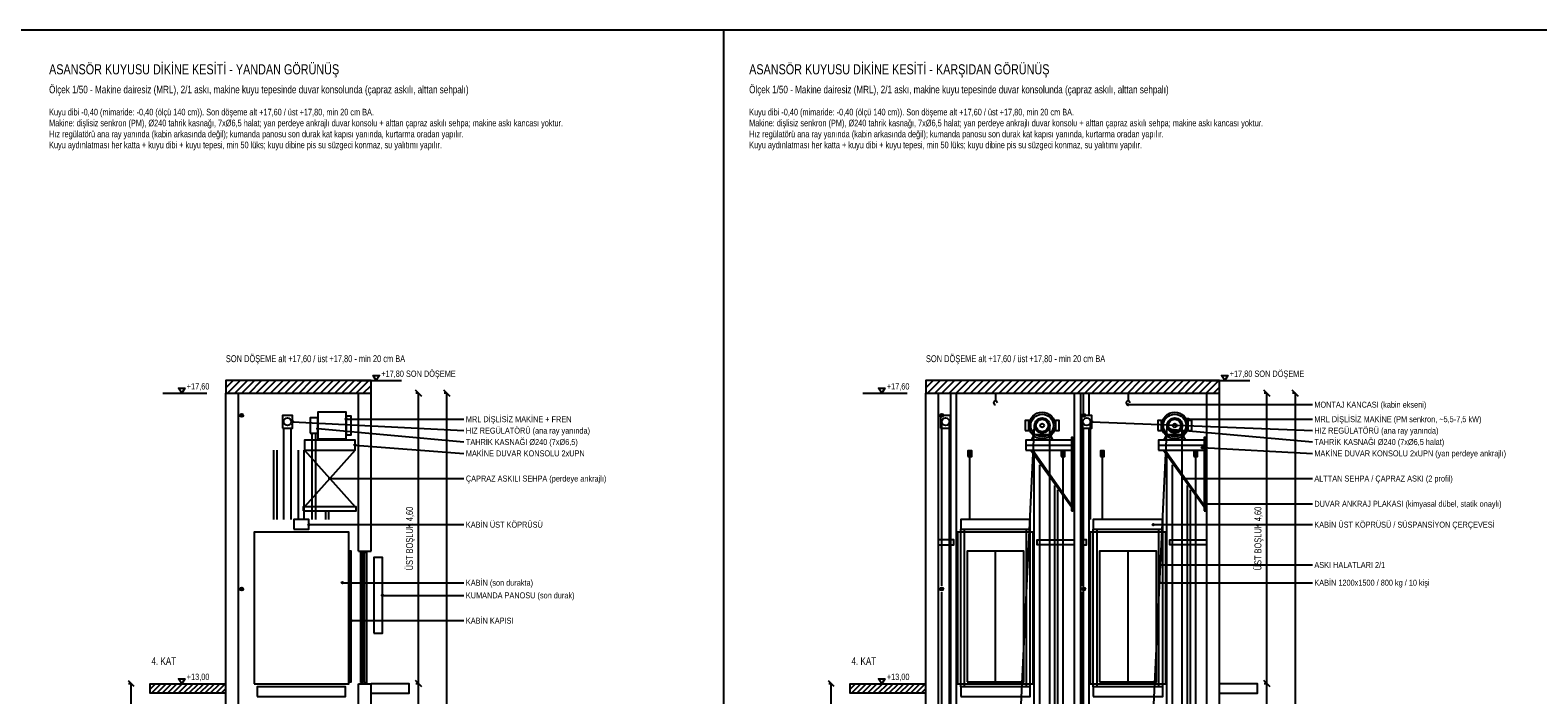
# Model space of a CAD drawing. Header units: centimetres. Extents: x 0 to 13360, y -30 to 2970.
# Tile 16 of 27: x 8847 to 11235, y 1918 to 2970. Entities that reach past the tile are written whole.
import ezdxf
from ezdxf.enums import TextEntityAlignment as Align

# ---------------------------------------------------------------- set-up
doc = ezdxf.new("R2010")
doc.units = ezdxf.units.CM
for name, color, linetype in [('ASN-BASLIK', 5, 'Continuous'), ('ASN-CERCEVE', 7, 'Continuous'), ('ASN-DUVAR', 7, 'Continuous'), ('ASN-ELEKTRIK', 3, 'Continuous'), ('ASN-HALAT', 6, 'Continuous'), ('ASN-KABIN', 5, 'Continuous'), ('ASN-KAPI', 3, 'Continuous'), ('ASN-KOT', 2, 'Continuous'), ('ASN-MOTOR', 6, 'Continuous'), ('ASN-OLCU', 3, 'Continuous'), ('ASN-RAY', 1, 'Continuous'), ('ASN-TARAMA', 8, 'Continuous'), ('ASN-UYARI', 1, 'Continuous'), ('ASN-YAZI', 4, 'Continuous')]:
    doc.layers.add(name, color=color, linetype=linetype)

msp = doc.modelspace()

# ---------------------------------------------------------------- linework, layer by layer
at = {"layer": 'ASN-CERCEVE'}
msp.add_line((9946, 0), (9946, 2970), dxfattribs=at)
for points in [[(0, 0), (13359.9, 0), (13359.9, 2970), (0, 2970)], [(100, 0), (13334.9, 0), (13334.9, 2970), (100, 2970)]]:
    msp.add_lwpolyline(points, close=True, dxfattribs=at)
at = {"layer": 'ASN-DUVAR'}
for p, q in [((9157.4, 595), (9157.4, 2395)), ((9177.4, 595), (9177.4, 2395)), ((9367.4, 2145), (9367.4, 2395)), ((9387.4, 2145), (9387.4, 2395)), ((10266, 595), (10266, 2395)), ((10286, 595), (10286, 2395)), ((10501, 595), (10501, 2395)), ((10511, 595), (10511, 2395)), ((10711, 595), (10711, 2395)), ((10731, 595), (10731, 2395)), ((9367.4, 2145), (9387.4, 2145)), ((9367.4, 1845), (9367.4, 1935)), ((9367.4, 1935), (9387.4, 1935)), ((9387.4, 1845), (9387.4, 1935))]:
    msp.add_line(p, q, dxfattribs=at)
for points in [[(9157.4, 2395), (9387.4, 2395), (9387.4, 2415), (9157.4, 2415)], [(10266, 2395), (10731, 2395), (10731, 2415), (10266, 2415)]]:
    msp.add_lwpolyline(points, close=True, dxfattribs=at)
for points in [[(9157.4, 1920), (9037.4, 1920), (9037.4, 1935), (9157.4, 1935)], [(9387.4, 1920), (9447.4, 1920), (9447.4, 1935), (9387.4, 1935)], [(10266, 1920), (10146, 1920), (10146, 1935), (10266, 1935)], [(10731, 1920), (10791, 1920), (10791, 1935), (10731, 1935)]]:
    msp.add_lwpolyline(points, dxfattribs=at)
at = {"layer": 'ASN-ELEKTRIK'}
for p, q in [((9180.7, 2358.3), (9184.1, 2361.7)), ((9180.7, 2361.7), (9184.1, 2358.3)), ((10289.3, 2358.3), (10292.7, 2361.7)), ((10289.3, 2361.7), (10292.7, 2358.3)), ((10514.3, 2358.3), (10517.7, 2361.7)), ((10514.3, 2361.7), (10517.7, 2358.3)), ((9180.7, 2083.3), (9184.1, 2086.7)), ((9180.7, 2086.7), (9184.1, 2083.3)), ((10289.3, 2083.3), (10292.7, 2086.7)), ((10289.3, 2086.7), (10292.7, 2083.3)), ((10514.3, 2083.3), (10517.7, 2086.7)), ((10514.3, 2086.7), (10517.7, 2083.3))]:
    msp.add_line(p, q, dxfattribs=at)
msp.add_lwpolyline([(9391.4, 2015), (9405.4, 2015), (9405.4, 2135), (9391.4, 2135)], close=True, dxfattribs=at)
for centre in [(9182.4, 2360), (10291, 2360), (10516, 2360), (9182.4, 2085), (10291, 2085), (10516, 2085)]:
    msp.add_circle(centre, 2.5, dxfattribs=at)
at = {"layer": 'ASN-HALAT'}
for p, q in [((9248.9, 2195), (9248.9, 2340)), ((9260.9, 2195), (9260.9, 2340)), ((10291, 2090), (10291, 2350)), ((10303, 635), (10303, 2350)), ((10416.6, 1902.4), (10437.9, 2344)), ((10461.9, 934.6), (10461.9, 2344)), ((10514.5, 2090), (10514.5, 2350)), ((10526.5, 2195), (10526.5, 2350)), ((10626.6, 1902.4), (10647.9, 2344)), ((10671.9, 934.6), (10671.9, 2344)), ((9293.9, 2195), (9293.9, 2332)), ((9299.9, 2195), (9299.9, 2332)), ((10335.4, 2195), (10335.4, 2305)), ((10483.1, 934.6), (10483.1, 2305)), ((10545.4, 2195), (10545.4, 2305)), ((10693.1, 934.6), (10693.1, 2305)), ((10291, 1790), (10291, 2080)), ((10514.5, 1790), (10514.5, 2080))]:
    msp.add_line(p, q, dxfattribs=at)
for points in [[(10332.4, 2295), (10338.4, 2295), (10338.4, 2304), (10332.4, 2304)], [(10480.1, 2295), (10486.1, 2295), (10486.1, 2304), (10480.1, 2304)], [(10542.4, 2295), (10548.4, 2295), (10548.4, 2304), (10542.4, 2304)], [(10690.1, 2295), (10696.1, 2295), (10696.1, 2304), (10690.1, 2304)]]:
    msp.add_lwpolyline(points, close=True, dxfattribs=at)
at = {"layer": 'ASN-KABIN'}
for p, q in [((10321, 1930), (10321, 2180)), ((10327, 1930), (10327, 2180)), ((10425, 1930), (10425, 2180)), ((10431, 1930), (10431, 2180)), ((10531, 1930), (10531, 2180)), ((10537, 1930), (10537, 2180)), ((10635, 1930), (10635, 2180)), ((10641, 1930), (10641, 2180))]:
    msp.add_line(p, q, dxfattribs=at)
for points in [[(9201.9, 1935), (9351.9, 1935), (9351.9, 2175), (9201.9, 2175)], [(9264.9, 2180), (9288.9, 2180), (9288.9, 2195), (9264.9, 2195)], [(10316, 1935), (10436, 1935), (10436, 2175), (10316, 2175)], [(10321, 2180), (10431, 2180), (10431, 2195), (10321, 2195)], [(10526, 1935), (10646, 1935), (10646, 2175), (10526, 2175)], [(10531, 2180), (10641, 2180), (10641, 2195), (10531, 2195)], [(9206.9, 1915), (9346.9, 1915), (9346.9, 1930), (9206.9, 1930)], [(10321, 1915), (10431, 1915), (10431, 1930), (10321, 1930)], [(10531, 1915), (10641, 1915), (10641, 1930), (10531, 1930)]]:
    msp.add_lwpolyline(points, close=True, dxfattribs=at)
at = {"layer": 'ASN-KAPI'}
for p, q in [((10376, 1938), (10376, 2145)), ((10586, 1938), (10586, 2145))]:
    msp.add_line(p, q, dxfattribs=at)
for points in [[(9352.9, 1938), (9355.9, 1938), (9355.9, 2145), (9352.9, 2145)], [(9370.4, 1937), (9374.4, 1937), (9374.4, 2143), (9370.4, 2143)], [(9376.4, 1937), (9380.4, 1937), (9380.4, 2143), (9376.4, 2143)], [(10331, 1938), (10421, 1938), (10421, 2145), (10331, 2145)], [(10541, 1938), (10631, 1938), (10631, 2145), (10541, 2145)]]:
    msp.add_lwpolyline(points, close=True, dxfattribs=at)
at = {"layer": 'ASN-KOT'}
for p, q in [((9365.4, 2415), (9435.4, 2415)), ((10709, 2415), (10779, 2415)), ((9057.4, 2395), (9127.4, 2395)), ((10166, 2395), (10236, 2395)), ((9057.4, 1935), (9127.4, 1935)), ((10166, 1935), (10236, 1935))]:
    msp.add_line(p, q, dxfattribs=at)
for points in [[(9395.4, 2415), (9390.4, 2423), (9400.4, 2423)], [(10739, 2415), (10734, 2423), (10744, 2423)], [(9087.4, 2395), (9082.4, 2403), (9092.4, 2403)], [(10196, 2395), (10191, 2403), (10201, 2403)], [(9087.4, 1935), (9082.4, 1943), (9092.4, 1943)], [(10196, 1935), (10191, 1943), (10201, 1943)]]:
    msp.add_lwpolyline(points, close=True, dxfattribs=at)
at = {"layer": 'ASN-MOTOR'}
for p, q in [((10376, 2395), (10376, 2383)), ((10586, 2395), (10586, 2383)), ((10289, 2350), (10288.5, 2350)), ((10512.5, 2350), (10513.5, 2350)), ((9307.9, 2321), (9307.9, 2323)), ((9342.9, 2321), (9342.9, 2323)), ((9281.9, 2305), (9361.9, 2215)), ((9361.9, 2305), (9281.9, 2215)), ((10424, 2313), (10497.5, 2313)), ((10432, 2305), (10496.5, 2215)), ((10435, 2305), (10496.5, 2218)), ((10634, 2313), (10707.5, 2313)), ((10642, 2305), (10706.5, 2215)), ((10645, 2305), (10706.5, 2218))]:
    msp.add_line(p, q, dxfattribs=at)
for points in [[(9302.9, 2323), (9347.9, 2323), (9347.9, 2365), (9302.9, 2365)], [(9246.9, 2340), (9262.9, 2340), (9262.9, 2360), (9246.9, 2360)], [(9290.9, 2332), (9302.9, 2332), (9302.9, 2356), (9290.9, 2356)], [(9347.9, 2329), (9355.9, 2329), (9355.9, 2359), (9347.9, 2359)], [(10289, 2340), (10305, 2340), (10305, 2360), (10289, 2360)], [(10422.9, 2336), (10428.9, 2336), (10428.9, 2352), (10422.9, 2352)], [(10470.9, 2336), (10476.9, 2336), (10476.9, 2352), (10470.9, 2352)], [(10512.5, 2340), (10528.5, 2340), (10528.5, 2360), (10512.5, 2360)], [(10632.9, 2336), (10638.9, 2336), (10638.9, 2352), (10632.9, 2352)], [(10680.9, 2336), (10686.9, 2336), (10686.9, 2352), (10680.9, 2352)], [(9281.9, 2305), (9361.9, 2305), (9361.9, 2321), (9281.9, 2321)], [(10424, 2305), (10497.5, 2305), (10497.5, 2321), (10424, 2321)], [(10496.5, 2209), (10498.5, 2209), (10498.5, 2325), (10496.5, 2325)], [(10634, 2305), (10707.5, 2305), (10707.5, 2321), (10634, 2321)], [(10706.5, 2209), (10708.5, 2209), (10708.5, 2325), (10706.5, 2325)], [(9279.9, 2209), (9363.9, 2209), (9363.9, 2215), (9279.9, 2215)]]:
    msp.add_lwpolyline(points, close=True, dxfattribs=at)
for points in [[(10432.9, 2321), (10437.9, 2330), (10461.9, 2330), (10466.9, 2321)], [(10642.9, 2321), (10647.9, 2330), (10671.9, 2330), (10676.9, 2321)]]:
    msp.add_lwpolyline(points, dxfattribs=at)
for centre, radius in [((10449.9, 2344), 21), ((10659.9, 2344), 21), ((9254.9, 2350), 6), ((10297, 2350), 6), ((10449.9, 2344), 18), ((10449.9, 2344), 12), ((10449.9, 2344), 9.84), ((10449.9, 2344), 3), ((10520.5, 2350), 6), ((10659.9, 2344), 18), ((10659.9, 2344), 12), ((10659.9, 2344), 9.84), ((10659.9, 2344), 3), ((10497.7, 2316), 0.9), ((10707.7, 2316), 0.9), ((10497.7, 2220), 0.9), ((10707.7, 2220), 0.9)]:
    msp.add_circle(centre, radius, dxfattribs=at)
for centre in [(10376, 2380), (10586, 2380)]:
    msp.add_arc(centre, 3, 0, 270, dxfattribs=at)
at = {"layer": 'ASN-OLCU'}
for p, q in [((9467.4, 2390.1), (9457.5, 2399.9)), ((9462.4, 2395), (9458, 2395)), ((9462.4, 1935), (9462.4, 2395)), ((9512.4, 2390.1), (9502.5, 2399.9)), ((9507.4, 2395), (9503, 2395)), ((9507.4, 595), (9507.4, 2395)), ((10810.9, 2390.1), (10801, 2399.9)), ((10806, 2395), (10801.6, 2395)), ((10806, 1935), (10806, 2395)), ((10855.9, 2390.1), (10846, 2399.9)), ((10851, 2395), (10846.6, 2395)), ((10851, 595), (10851, 2395)), ((9011.9, 1930.5), (9002.9, 1939.5)), ((9007.4, 1935), (9003.4, 1935)), ((9007.4, 1635), (9007.4, 1935)), ((9467.4, 1930), (9457.5, 1940)), ((9467.4, 1930), (9457.5, 1940)), ((9462.4, 1935), (9458, 1935)), ((9462.4, 1935), (9458, 1935)), ((9462.4, 735), (9462.4, 1935)), ((10120.5, 1930.5), (10111.5, 1939.5)), ((10116, 1935), (10112, 1935)), ((10116, 1635), (10116, 1935)), ((10810.9, 1930), (10801, 1940)), ((10810.9, 1930), (10801, 1940)), ((10806, 1935), (10801.6, 1935)), ((10806, 1935), (10801.6, 1935)), ((10806, 735), (10806, 1935))]:
    msp.add_line(p, q, dxfattribs=at)
at = {"layer": 'ASN-RAY'}
for p, q in [((10305.6, 595), (10305.6, 2393)), ((10314.5, 595), (10314.5, 2393)), ((10515.6, 2360), (10515.6, 2393)), ((10524.5, 2360), (10524.5, 2393)), ((10515.6, 595), (10515.6, 2340)), ((10524.5, 595), (10524.5, 2340)), ((9233.4, 2195), (9233.4, 2305)), ((9238.4, 2195), (9238.4, 2305)), ((9272.5, 2195), (9272.5, 2305)), ((9281.4, 2195), (9281.4, 2305)), ((10437.5, 595), (10437.5, 2294.3)), ((10647.5, 595), (10647.5, 2294.3)), ((10446.4, 595), (10446.4, 2281.9)), ((10656.4, 595), (10656.4, 2281.9)), ((10470, 945.6), (10470, 2249)), ((10680, 945.6), (10680, 2249)), ((10475, 945.6), (10475, 2242)), ((10685, 945.6), (10685, 2242)), ((9315.4, 2195), (9315.4, 2210)), ((9320.4, 2195), (9320.4, 2210))]:
    msp.add_line(p, q, dxfattribs=at)
for points in [[(10286, 2155), (10310, 2155), (10310, 2163), (10286, 2163)], [(10501, 2155), (10442, 2155), (10442, 2163), (10501, 2163)], [(10511, 2155), (10520, 2155), (10520, 2163), (10511, 2163)], [(10711, 2155), (10652, 2155), (10652, 2163), (10711, 2163)]]:
    msp.add_lwpolyline(points, dxfattribs=at)
at = {"layer": 'ASN-TARAMA'}
for p, q in [((9157.4, 2403.7), (9168.7, 2415)), ((9160, 2395), (9180, 2415)), ((9171.4, 2395), (9191.4, 2415)), ((9182.7, 2395), (9202.7, 2415)), ((9194, 2395), (9214, 2415)), ((9205.3, 2395), (9225.3, 2415)), ((9216.6, 2395), (9236.6, 2415)), ((9227.9, 2395), (9247.9, 2415)), ((9239.2, 2395), (9259.2, 2415)), ((9250.6, 2395), (9270.6, 2415)), ((9261.9, 2395), (9281.9, 2415)), ((9273.2, 2395), (9293.2, 2415)), ((9284.5, 2395), (9304.5, 2415)), ((9295.8, 2395), (9315.8, 2415)), ((9307.1, 2395), (9327.1, 2415)), ((9318.4, 2395), (9338.4, 2415)), ((9329.8, 2395), (9349.8, 2415)), ((9341.1, 2395), (9361.1, 2415)), ((9352.4, 2395), (9372.4, 2415)), ((9363.7, 2395), (9383.7, 2415)), ((10266, 2403.7), (10277.3, 2415)), ((10268.6, 2395), (10288.6, 2415)), ((10279.9, 2395), (10299.9, 2415)), ((10291.3, 2395), (10311.3, 2415)), ((10302.6, 2395), (10322.6, 2415)), ((10313.9, 2395), (10333.9, 2415)), ((10325.2, 2395), (10345.2, 2415)), ((10336.5, 2395), (10356.5, 2415)), ((10347.8, 2395), (10367.8, 2415)), ((10359.1, 2395), (10379.1, 2415)), ((10370.4, 2395), (10390.4, 2415)), ((10381.8, 2395), (10401.8, 2415)), ((10393.1, 2395), (10413.1, 2415)), ((10404.4, 2395), (10424.4, 2415)), ((10415.7, 2395), (10435.7, 2415)), ((10427, 2395), (10447, 2415)), ((10438.3, 2395), (10458.3, 2415)), ((10449.6, 2395), (10469.6, 2415)), ((10461, 2395), (10481, 2415)), ((10472.3, 2395), (10492.3, 2415)), ((10483.6, 2395), (10503.6, 2415)), ((10494.9, 2395), (10514.9, 2415)), ((10506.2, 2395), (10526.2, 2415)), ((10517.5, 2395), (10537.5, 2415)), ((10528.8, 2395), (10548.8, 2415)), ((10540.2, 2395), (10560.2, 2415)), ((10551.5, 2395), (10571.5, 2415)), ((10562.8, 2395), (10582.8, 2415)), ((10574.1, 2395), (10594.1, 2415)), ((10585.4, 2395), (10605.4, 2415)), ((10596.7, 2395), (10616.7, 2415)), ((10608, 2395), (10628, 2415)), ((10619.3, 2395), (10639.3, 2415)), ((10630.7, 2395), (10650.7, 2415)), ((10642, 2395), (10662, 2415)), ((10653.3, 2395), (10673.3, 2415)), ((10664.6, 2395), (10684.6, 2415)), ((10675.9, 2395), (10695.9, 2415)), ((10687.2, 2395), (10707.2, 2415)), ((10698.5, 2395), (10718.5, 2415)), ((10709.9, 2395), (10729.9, 2415)), ((9375, 2395), (9387.4, 2407.4)), ((9386.3, 2395), (9387.4, 2396.1)), ((10721.2, 2395), (10731, 2404.8)), ((9037.4, 1926.5), (9045.9, 1935)), ((9039.4, 1920), (9054.4, 1935)), ((9047.9, 1920), (9062.9, 1935)), ((9056.4, 1920), (9071.4, 1935)), ((9064.8, 1920), (9079.8, 1935)), ((9073.3, 1920), (9088.3, 1935)), ((9081.8, 1920), (9096.8, 1935)), ((9090.3, 1920), (9105.3, 1935)), ((9098.8, 1920), (9113.8, 1935)), ((9107.3, 1920), (9122.3, 1935)), ((9115.8, 1920), (9130.8, 1935)), ((9124.2, 1920), (9139.2, 1935)), ((9132.7, 1920), (9147.7, 1935)), ((9141.2, 1920), (9156.2, 1935)), ((10146, 1926.5), (10154.5, 1935)), ((10148, 1920), (10163, 1935)), ((10156.5, 1920), (10171.5, 1935)), ((10164.9, 1920), (10179.9, 1935)), ((10173.4, 1920), (10188.4, 1935)), ((10181.9, 1920), (10196.9, 1935)), ((10190.4, 1920), (10205.4, 1935)), ((10198.9, 1920), (10213.9, 1935)), ((10207.4, 1920), (10222.4, 1935)), ((10215.9, 1920), (10230.9, 1935)), ((10224.3, 1920), (10239.3, 1935)), ((10232.8, 1920), (10247.8, 1935)), ((10241.3, 1920), (10256.3, 1935)), ((10249.8, 1920), (10264.8, 1935)), ((9149.7, 1920), (9157.4, 1927.7)), ((10258.3, 1920), (10266, 1927.7))]:
    msp.add_line(p, q, dxfattribs=at)
at = {"layer": 'ASN-YAZI'}
for p, q in [((10586, 2377), (10878, 2377)), ((9262.9, 2350), (9534.4, 2335.9)), ((9347.9, 2354), (9534.4, 2354)), ((10528.5, 2350), (10878, 2335.9)), ((10680.9, 2354), (10878, 2354)), ((9302.9, 2339), (9534.4, 2317.9)), ((10652.7, 2338), (10878, 2317.9)), ((9361.9, 2313), (9534.4, 2299.8)), ((10703.5, 2309), (10878, 2299.8)), ((9321.9, 2260), (9534.4, 2260)), ((10674.2, 2260), (10878, 2260)), ((10707.5, 2220), (10878, 2220)), ((9288.9, 2187), (9534.4, 2187)), ((10626, 2187), (10878, 2187)), ((10637.2, 2123.2), (10878, 2123.2)), ((9341.9, 2095), (9534.4, 2095)), ((10636, 2095), (10878, 2095)), ((9405.4, 2075), (9534.4, 2075)), ((9355.9, 2035), (9534.4, 2035))]:
    msp.add_line(p, q, dxfattribs=at)
for centre in [(10586, 2377), (9262.9, 2350), (9302.9, 2339), (9347.9, 2354), (10528.5, 2350), (10680.9, 2354), (10652.7, 2338), (9361.9, 2313), (10703.5, 2309), (9321.9, 2260), (10674.2, 2260), (10707.5, 2220), (9288.9, 2187), (10626, 2187), (10637.2, 2123.2), (9341.9, 2095), (10636, 2095), (9405.4, 2075), (9355.9, 2035)]:
    msp.add_circle(centre, 1.2, dxfattribs=at)

# ---------------------------------------------------------------- texts
at = {"layer": 'ASN-BASLIK', "width": 0.8}
for s, height, p in [('ASANSÖR KUYUSU DİKİNE KESİTİ - YANDAN GÖRÜNÜŞ', 16, (8877.4, 2900)), ('ASANSÖR KUYUSU DİKİNE KESİTİ - KARŞIDAN GÖRÜNÜŞ', 16, (9986, 2900)), ('Ölçek 1/50 - Makine dairesiz (MRL), 2/1 askı, makine kuyu tepesinde duvar konsolunda (çapraz askılı, alttan sehpalı)', 12, (8877.4, 2870)), ('Ölçek 1/50 - Makine dairesiz (MRL), 2/1 askı, makine kuyu tepesinde duvar konsolunda (çapraz askılı, alttan sehpalı)', 12, (9986, 2870)), ('4. KAT', 12, (9039.4, 1965)), ('4. KAT', 12, (10148, 1965))]:
    msp.add_text(s, height=height, dxfattribs=at).set_placement(p)
at = {"layer": 'ASN-KOT', "width": 0.8}
for s, p in [('+17,80 SON DÖŞEME', (9403.4, 2418)), ('+17,80 SON DÖŞEME', (10747, 2418)), ('+17,60', (9095.4, 2398)), ('+17,60', (10204, 2398)), ('+13,00', (9095.4, 1938)), ('+13,00', (10204, 1938))]:
    msp.add_text(s, height=10, dxfattribs=at).set_placement(p, align=Align.BOTTOM_LEFT)
at = {"layer": 'ASN-OLCU', "width": 0.8}
for p in [(9456.9, 2165), (10800.5, 2165)]:
    msp.add_text('ÜST BOŞLUK 4,60', height=11, rotation=90, dxfattribs=at).set_placement(p, align=Align.BOTTOM_CENTER)
at = {"layer": 'ASN-UYARI', "width": 0.8}
for p in [(9157.4, 2441), (10266, 2441)]:
    msp.add_text('SON DÖŞEME alt +17,60 / üst +17,80 - min 20 cm BA', height=11, dxfattribs=at).set_placement(p, align=Align.BOTTOM_LEFT)
at = {"layer": 'ASN-YAZI', "width": 0.8}
for s, p in [('Kuyu dibi -0,40 (mimaride: -0,40 (ölçü 140 cm)). Son döşeme alt +17,60 / üst +17,80, min 20 cm BA.', (8877.4, 2835)), ('Kuyu dibi -0,40 (mimaride: -0,40 (ölçü 140 cm)). Son döşeme alt +17,60 / üst +17,80, min 20 cm BA.', (9986, 2835)), ('Makine: dişlisiz senkron (PM), %%c240 tahrik kasnağı, 7x%%c6,5 halat; yan perdeye ankrajlı duvar konsolu + alttan çapraz askılı sehpa; makine askı kancası yoktur.', (8877.4, 2817.7)), ('Makine: dişlisiz senkron (PM), %%c240 tahrik kasnağı, 7x%%c6,5 halat; yan perdeye ankrajlı duvar konsolu + alttan çapraz askılı sehpa; makine askı kancası yoktur.', (9986, 2817.7)), ('Hız regülatörü ana ray yanında (kabin arkasında değil); kumanda panosu son durak kat kapısı yanında, kurtarma oradan yapılır.', (8877.4, 2800.3)), ('Kuyu aydınlatması her katta + kuyu dibi + kuyu tepesi, min 50 lüks; kuyu dibine pis su süzgeci konmaz, su yalıtımı yapılır.', (8877.4, 2783)), ('Hız regülatörü ana ray yanında (kabin arkasında değil); kumanda panosu son durak kat kapısı yanında, kurtarma oradan yapılır.', (9986, 2800.3)), ('Kuyu aydınlatması her katta + kuyu dibi + kuyu tepesi, min 50 lüks; kuyu dibine pis su süzgeci konmaz, su yalıtımı yapılır.', (9986, 2783))]:
    msp.add_text(s, height=10.5, dxfattribs=at).set_placement(p)
for s, p in [('MONTAJ KANCASI (kabin ekseni)', (10881, 2377)), ('MRL DİŞLİSİZ MAKİNE + FREN', (9537.4, 2354)), ('HIZ REGÜLATÖRÜ (ana ray yanında)', (9537.4, 2335.9)), ('MRL DİŞLİSİZ MAKİNE (PM senkron, ~5,5-7,5 kW)', (10881, 2354)), ('HIZ REGÜLATÖRÜ (ana ray yanında)', (10881, 2335.9)), ('TAHRİK KASNAĞI %%c240 (7x%%c6,5)', (9537.4, 2317.9)), ('TAHRİK KASNAĞI %%c240 (7x%%c6,5 halat)', (10881, 2317.9)), ('MAKİNE DUVAR KONSOLU 2xUPN', (9537.4, 2299.8)), ('MAKİNE DUVAR KONSOLU 2xUPN (yan perdeye ankrajlı)', (10881, 2299.8)), ('ÇAPRAZ ASKILI SEHPA (perdeye ankrajlı)', (9537.4, 2260)), ('ALTTAN SEHPA / ÇAPRAZ ASKI (2 profil)', (10881, 2260)), ('DUVAR ANKRAJ PLAKASI (kimyasal dübel, statik onaylı)', (10881, 2220)), ('KABİN ÜST KÖPRÜSÜ', (9537.4, 2187)), ('KABİN ÜST KÖPRÜSÜ / SÜSPANSİYON ÇERÇEVESİ', (10881, 2187)), ('ASKI HALATLARI 2/1', (10881, 2123.2)), ('KABİN (son durakta)', (9537.4, 2095)), ('KABİN 1200x1500 / 800 kg / 10 kişi', (10881, 2095)), ('KUMANDA PANOSU (son durak)', (9537.4, 2075)), ('KABİN KAPISI', (9537.4, 2035))]:
    msp.add_text(s, height=9.5, dxfattribs=at).set_placement(p, align=Align.MIDDLE_LEFT)

doc.saveas('drawing.dxf')
